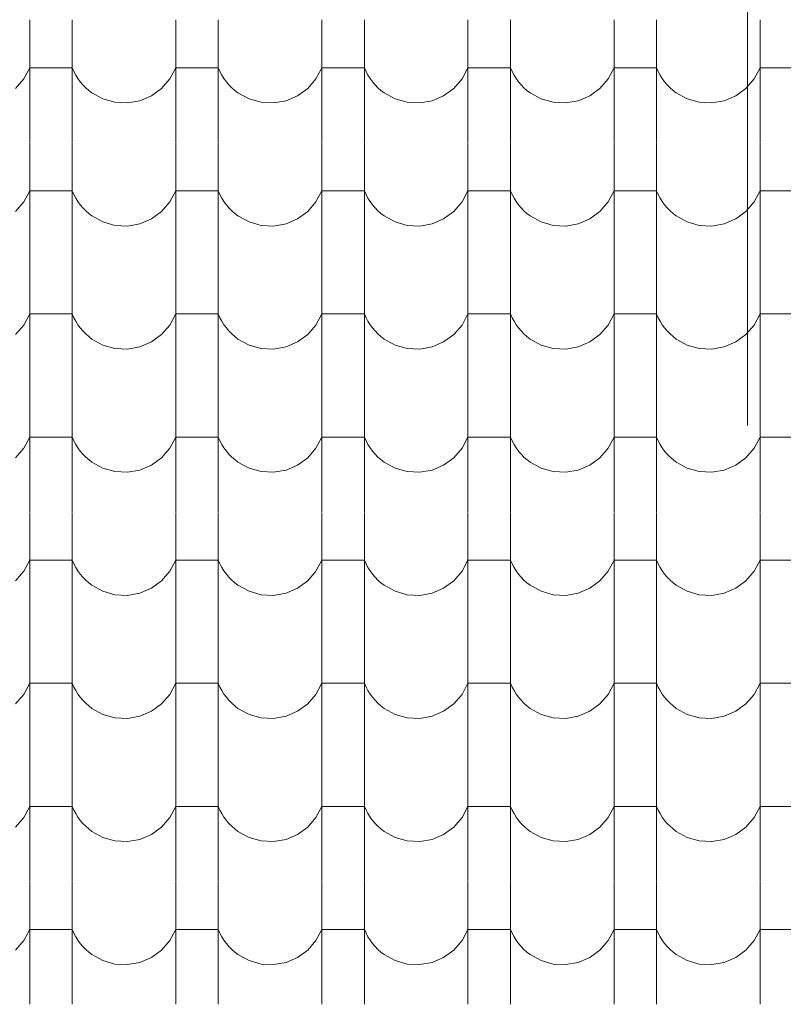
# Model space of a CAD drawing. Header units: millimetres. Extents: x -20699 to 32021, y -4298 to 11971.
# Tile 11 of 74: x -16060 to -15198, y 7717 to 8829. Entities that reach past the tile are written whole.
import ezdxf

# ---------------------------------------------------------------- set-up
doc = ezdxf.new("R2010")
doc.units = ezdxf.units.MM
doc.header["$MEASUREMENT"] = 0
for name, color, linetype in [('A-A_1_Bourané_Konstrukce - střechy a skořepiny', 7, 'Continuous'), ('A-A_1_Bourané_Výplně - Povrchové', 7, 'Continuous'), ('A-A_1_Konstrukce - střechy a skořepiny', 7, 'Continuous')]:
    doc.layers.add(name, color=color, linetype=linetype)

# ---------------------------------------------------------------- blocks, each defined once
blk = doc.blocks.new('*X1', base_point=(-21954.7, -8431.5))
at = {"layer": 'A-A_1_Bourané_Výplně - Povrchové', "color": 251, "linetype": 'Continuous', "lineweight": 20, "true_color": 0x6a6a6a}
for p, q in [((-16048.9, 8828.5), (-16048.9, 8690)), ((-16000.9, 8828.5), (-16000.9, 8690)), ((-15883.9, 8828.5), (-15883.9, 8690)), ((-15835.9, 8828.5), (-15835.9, 8690)), ((-15718.9, 8828.5), (-15718.9, 8690)), ((-15670.9, 8828.5), (-15670.9, 8690)), ((-15553.9, 8828.5), (-15553.9, 8690)), ((-15505.9, 8828.5), (-15505.9, 8690)), ((-15388.9, 8828.5), (-15388.9, 8690)), ((-15340.9, 8828.5), (-15340.9, 8690)), ((-15223.9, 8828.5), (-15223.9, 8690)), ((-16055.6, 8762), (-16048.9, 8774.5)), ((-16024.9, 8774.5), (-16048.9, 8774.5)), ((-16000.9, 8774.5), (-16024.9, 8774.5)), ((-16000.9, 8774.5), (-15999, 8770.3)), ((-15890.6, 8762), (-15883.9, 8774.5)), ((-15859.9, 8774.5), (-15883.9, 8774.5)), ((-15835.9, 8774.5), (-15859.9, 8774.5)), ((-15835.9, 8774.5), (-15834, 8770.3)), ((-15725.6, 8762), (-15718.9, 8774.5)), ((-15694.9, 8774.5), (-15718.9, 8774.5)), ((-15670.9, 8774.5), (-15694.9, 8774.5)), ((-15670.9, 8774.5), (-15669, 8770.3)), ((-15560.6, 8762), (-15553.9, 8774.5)), ((-15529.9, 8774.5), (-15553.9, 8774.5)), ((-15505.9, 8774.5), (-15529.9, 8774.5)), ((-15505.9, 8774.5), (-15504, 8770.3)), ((-15395.6, 8762), (-15388.9, 8774.5)), ((-15364.9, 8774.5), (-15388.9, 8774.5)), ((-15340.9, 8774.5), (-15364.9, 8774.5)), ((-15340.9, 8774.5), (-15339, 8770.3)), ((-15230.6, 8762), (-15223.9, 8774.5)), ((-15199.9, 8774.5), (-15223.9, 8774.5)), ((-15175.9, 8774.5), (-15199.9, 8774.5)), ((-16064.9, 8751.2), (-16055.6, 8762)), ((-15999, 8770.3), (-15996.9, 8766.3)), ((-15996.9, 8766.3), (-15994.5, 8762.4)), ((-15994.5, 8762.4), (-15991.8, 8758.7)), ((-15899.9, 8751.2), (-15890.6, 8762)), ((-15834, 8770.3), (-15831.9, 8766.3)), ((-15831.9, 8766.3), (-15829.5, 8762.4)), ((-15829.5, 8762.4), (-15826.8, 8758.7)), ((-15734.9, 8751.2), (-15725.6, 8762)), ((-15669, 8770.3), (-15666.9, 8766.3)), ((-15666.9, 8766.3), (-15664.5, 8762.4)), ((-15664.5, 8762.4), (-15661.8, 8758.7)), ((-15569.9, 8751.2), (-15560.6, 8762)), ((-15504, 8770.3), (-15501.9, 8766.3)), ((-15501.9, 8766.3), (-15499.5, 8762.4)), ((-15499.5, 8762.4), (-15496.8, 8758.7)), ((-15404.9, 8751.2), (-15395.6, 8762)), ((-15339, 8770.3), (-15336.9, 8766.3)), ((-15336.9, 8766.3), (-15334.5, 8762.4)), ((-15334.5, 8762.4), (-15331.8, 8758.7)), ((-15239.9, 8751.2), (-15230.6, 8762)), ((-15991.8, 8758.7), (-15988.9, 8755.3)), ((-15988.9, 8755.3), (-15985.7, 8752)), ((-15985.7, 8752), (-15982.3, 8749)), ((-15911.4, 8742.9), (-15899.9, 8751.2)), ((-15826.8, 8758.7), (-15823.9, 8755.3)), ((-15823.9, 8755.3), (-15820.7, 8752)), ((-15820.7, 8752), (-15817.3, 8749)), ((-15746.4, 8742.9), (-15734.9, 8751.2)), ((-15661.8, 8758.7), (-15658.9, 8755.3)), ((-15658.9, 8755.3), (-15655.7, 8752)), ((-15655.7, 8752), (-15652.3, 8749)), ((-15581.4, 8742.9), (-15569.9, 8751.2)), ((-15496.8, 8758.7), (-15493.9, 8755.3)), ((-15493.9, 8755.3), (-15490.7, 8752)), ((-15490.7, 8752), (-15487.3, 8749)), ((-15416.4, 8742.9), (-15404.9, 8751.2)), ((-15331.8, 8758.7), (-15328.9, 8755.3)), ((-15328.9, 8755.3), (-15325.7, 8752)), ((-15325.7, 8752), (-15322.3, 8749)), ((-15251.4, 8742.9), (-15239.9, 8751.2)), ((-15982.3, 8749), (-15978.7, 8746.2)), ((-15978.7, 8746.2), (-15966.2, 8739.4)), ((-15966.2, 8739.4), (-15952.6, 8735.5)), ((-15924.4, 8737.3), (-15911.4, 8742.9)), ((-15817.3, 8749), (-15813.7, 8746.2)), ((-15813.7, 8746.2), (-15801.2, 8739.4)), ((-15801.2, 8739.4), (-15787.6, 8735.5)), ((-15759.4, 8737.3), (-15746.4, 8742.9)), ((-15652.3, 8749), (-15648.7, 8746.2)), ((-15648.7, 8746.2), (-15636.2, 8739.4)), ((-15636.2, 8739.4), (-15622.6, 8735.5)), ((-15594.4, 8737.3), (-15581.4, 8742.9)), ((-15487.3, 8749), (-15483.7, 8746.2)), ((-15483.7, 8746.2), (-15471.2, 8739.4)), ((-15471.2, 8739.4), (-15457.6, 8735.5)), ((-15429.4, 8737.3), (-15416.4, 8742.9)), ((-15322.3, 8749), (-15318.7, 8746.2)), ((-15318.7, 8746.2), (-15306.2, 8739.4)), ((-15306.2, 8739.4), (-15292.6, 8735.5)), ((-15264.4, 8737.3), (-15251.4, 8742.9)), ((-15952.6, 8735.5), (-15938.4, 8734.8)), ((-15938.4, 8734.8), (-15924.4, 8737.3)), ((-15787.6, 8735.5), (-15773.4, 8734.8)), ((-15773.4, 8734.8), (-15759.4, 8737.3)), ((-15622.6, 8735.5), (-15608.4, 8734.8)), ((-15608.4, 8734.8), (-15594.4, 8737.3)), ((-15457.6, 8735.5), (-15443.4, 8734.8)), ((-15443.4, 8734.8), (-15429.4, 8737.3)), ((-15292.6, 8735.5), (-15278.4, 8734.8)), ((-15278.4, 8734.8), (-15264.4, 8737.3)), ((-16048.9, 8689.5), (-16048.9, 8551)), ((-16000.9, 8689.5), (-16000.9, 8551)), ((-15883.9, 8689.5), (-15883.9, 8551)), ((-15835.9, 8689.5), (-15835.9, 8551)), ((-15718.9, 8689.5), (-15718.9, 8551)), ((-15670.9, 8689.5), (-15670.9, 8551)), ((-15553.9, 8689.5), (-15553.9, 8551)), ((-15505.9, 8689.5), (-15505.9, 8551)), ((-15388.9, 8689.5), (-15388.9, 8551)), ((-15340.9, 8689.5), (-15340.9, 8551)), ((-15223.9, 8689.5), (-15223.9, 8551)), ((-16055.6, 8623), (-16048.9, 8635.5)), ((-16024.9, 8635.5), (-16048.9, 8635.5)), ((-16000.9, 8635.5), (-16024.9, 8635.5)), ((-16000.9, 8635.5), (-15999, 8631.3)), ((-15999, 8631.3), (-15996.9, 8627.3)), ((-15996.9, 8627.3), (-15994.5, 8623.4)), ((-15890.6, 8623), (-15883.9, 8635.5)), ((-15859.9, 8635.5), (-15883.9, 8635.5)), ((-15835.9, 8635.5), (-15859.9, 8635.5)), ((-15835.9, 8635.5), (-15834, 8631.3)), ((-15834, 8631.3), (-15831.9, 8627.3)), ((-15831.9, 8627.3), (-15829.5, 8623.4)), ((-15725.6, 8623), (-15718.9, 8635.5)), ((-15694.9, 8635.5), (-15718.9, 8635.5)), ((-15670.9, 8635.5), (-15694.9, 8635.5)), ((-15670.9, 8635.5), (-15669, 8631.3)), ((-15669, 8631.3), (-15666.9, 8627.3)), ((-15666.9, 8627.3), (-15664.5, 8623.4)), ((-15560.6, 8623), (-15553.9, 8635.5)), ((-15529.9, 8635.5), (-15553.9, 8635.5)), ((-15505.9, 8635.5), (-15529.9, 8635.5)), ((-15505.9, 8635.5), (-15504, 8631.3)), ((-15504, 8631.3), (-15501.9, 8627.3)), ((-15501.9, 8627.3), (-15499.5, 8623.4)), ((-15395.6, 8623), (-15388.9, 8635.5)), ((-15364.9, 8635.5), (-15388.9, 8635.5)), ((-15340.9, 8635.5), (-15364.9, 8635.5)), ((-15340.9, 8635.5), (-15339, 8631.3)), ((-15339, 8631.3), (-15336.9, 8627.3)), ((-15336.9, 8627.3), (-15334.5, 8623.4)), ((-15230.6, 8623), (-15223.9, 8635.5)), ((-15199.9, 8635.5), (-15223.9, 8635.5)), ((-15175.9, 8635.5), (-15199.9, 8635.5)), ((-16064.9, 8612.2), (-16055.6, 8623)), ((-15994.5, 8623.4), (-15991.8, 8619.7)), ((-15991.8, 8619.7), (-15988.9, 8616.3)), ((-15988.9, 8616.3), (-15985.7, 8613)), ((-15899.9, 8612.2), (-15890.6, 8623)), ((-15829.5, 8623.4), (-15826.8, 8619.7)), ((-15826.8, 8619.7), (-15823.9, 8616.3)), ((-15823.9, 8616.3), (-15820.7, 8613)), ((-15734.9, 8612.2), (-15725.6, 8623)), ((-15664.5, 8623.4), (-15661.8, 8619.7)), ((-15661.8, 8619.7), (-15658.9, 8616.3)), ((-15658.9, 8616.3), (-15655.7, 8613)), ((-15569.9, 8612.2), (-15560.6, 8623)), ((-15499.5, 8623.4), (-15496.8, 8619.7)), ((-15496.8, 8619.7), (-15493.9, 8616.3)), ((-15493.9, 8616.3), (-15490.7, 8613)), ((-15404.9, 8612.2), (-15395.6, 8623)), ((-15334.5, 8623.4), (-15331.8, 8619.7)), ((-15331.8, 8619.7), (-15328.9, 8616.3)), ((-15328.9, 8616.3), (-15325.7, 8613)), ((-15239.9, 8612.2), (-15230.6, 8623)), ((-15985.7, 8613), (-15982.3, 8610)), ((-15982.3, 8610), (-15978.7, 8607.2)), ((-15978.7, 8607.2), (-15966.2, 8600.4)), ((-15911.4, 8603.9), (-15899.9, 8612.2)), ((-15820.7, 8613), (-15817.3, 8610)), ((-15817.3, 8610), (-15813.7, 8607.2)), ((-15813.7, 8607.2), (-15801.2, 8600.4)), ((-15746.4, 8603.9), (-15734.9, 8612.2)), ((-15655.7, 8613), (-15652.3, 8610)), ((-15652.3, 8610), (-15648.7, 8607.2)), ((-15648.7, 8607.2), (-15636.2, 8600.4)), ((-15581.4, 8603.9), (-15569.9, 8612.2)), ((-15490.7, 8613), (-15487.3, 8610)), ((-15487.3, 8610), (-15483.7, 8607.2)), ((-15483.7, 8607.2), (-15471.2, 8600.4)), ((-15416.4, 8603.9), (-15404.9, 8612.2)), ((-15325.7, 8613), (-15322.3, 8610)), ((-15322.3, 8610), (-15318.7, 8607.2)), ((-15318.7, 8607.2), (-15306.2, 8600.4)), ((-15251.4, 8603.9), (-15239.9, 8612.2)), ((-15966.2, 8600.4), (-15952.6, 8596.5)), ((-15952.6, 8596.5), (-15938.4, 8595.8)), ((-15938.4, 8595.8), (-15924.4, 8598.3)), ((-15924.4, 8598.3), (-15911.4, 8603.9)), ((-15801.2, 8600.4), (-15787.6, 8596.5)), ((-15787.6, 8596.5), (-15773.4, 8595.8)), ((-15773.4, 8595.8), (-15759.4, 8598.3)), ((-15759.4, 8598.3), (-15746.4, 8603.9)), ((-15636.2, 8600.4), (-15622.6, 8596.5)), ((-15622.6, 8596.5), (-15608.4, 8595.8)), ((-15608.4, 8595.8), (-15594.4, 8598.3)), ((-15594.4, 8598.3), (-15581.4, 8603.9)), ((-15471.2, 8600.4), (-15457.6, 8596.5)), ((-15457.6, 8596.5), (-15443.4, 8595.8)), ((-15443.4, 8595.8), (-15429.4, 8598.3)), ((-15429.4, 8598.3), (-15416.4, 8603.9)), ((-15306.2, 8600.4), (-15292.6, 8596.5)), ((-15292.6, 8596.5), (-15278.4, 8595.8)), ((-15278.4, 8595.8), (-15264.4, 8598.3)), ((-15264.4, 8598.3), (-15251.4, 8603.9)), ((-16048.9, 8550.5), (-16048.9, 8412)), ((-16000.9, 8550.5), (-16000.9, 8412)), ((-15883.9, 8550.5), (-15883.9, 8412)), ((-15835.9, 8550.5), (-15835.9, 8412)), ((-15718.9, 8550.5), (-15718.9, 8412)), ((-15670.9, 8550.5), (-15670.9, 8412)), ((-15553.9, 8550.5), (-15553.9, 8412)), ((-15505.9, 8550.5), (-15505.9, 8412)), ((-15388.9, 8550.5), (-15388.9, 8412)), ((-15340.9, 8550.5), (-15340.9, 8412)), ((-15223.9, 8550.5), (-15223.9, 8412)), ((-16055.6, 8484), (-16048.9, 8496.5)), ((-16024.9, 8496.5), (-16048.9, 8496.5)), ((-16000.9, 8496.5), (-16024.9, 8496.5)), ((-16000.9, 8496.5), (-15999, 8492.3)), ((-15890.6, 8484), (-15883.9, 8496.5)), ((-15859.9, 8496.5), (-15883.9, 8496.5)), ((-15835.9, 8496.5), (-15859.9, 8496.5)), ((-15835.9, 8496.5), (-15834, 8492.3)), ((-15725.6, 8484), (-15718.9, 8496.5)), ((-15694.9, 8496.5), (-15718.9, 8496.5)), ((-15670.9, 8496.5), (-15694.9, 8496.5)), ((-15670.9, 8496.5), (-15669, 8492.3)), ((-15560.6, 8484), (-15553.9, 8496.5)), ((-15529.9, 8496.5), (-15553.9, 8496.5)), ((-15505.9, 8496.5), (-15529.9, 8496.5)), ((-15505.9, 8496.5), (-15504, 8492.3)), ((-15395.6, 8484), (-15388.9, 8496.5)), ((-15364.9, 8496.5), (-15388.9, 8496.5)), ((-15340.9, 8496.5), (-15364.9, 8496.5)), ((-15340.9, 8496.5), (-15339, 8492.3)), ((-15230.6, 8484), (-15223.9, 8496.5)), ((-15199.9, 8496.5), (-15223.9, 8496.5)), ((-15175.9, 8496.5), (-15199.9, 8496.5)), ((-16064.9, 8473.2), (-16055.6, 8484)), ((-15999, 8492.3), (-15996.9, 8488.3)), ((-15996.9, 8488.3), (-15994.5, 8484.4)), ((-15994.5, 8484.4), (-15991.8, 8480.7)), ((-15899.9, 8473.2), (-15890.6, 8484)), ((-15834, 8492.3), (-15831.9, 8488.3)), ((-15831.9, 8488.3), (-15829.5, 8484.4)), ((-15829.5, 8484.4), (-15826.8, 8480.7)), ((-15734.9, 8473.2), (-15725.6, 8484)), ((-15669, 8492.3), (-15666.9, 8488.3)), ((-15666.9, 8488.3), (-15664.5, 8484.4)), ((-15664.5, 8484.4), (-15661.8, 8480.7)), ((-15569.9, 8473.2), (-15560.6, 8484)), ((-15504, 8492.3), (-15501.9, 8488.3)), ((-15501.9, 8488.3), (-15499.5, 8484.4)), ((-15499.5, 8484.4), (-15496.8, 8480.7)), ((-15404.9, 8473.2), (-15395.6, 8484)), ((-15339, 8492.3), (-15336.9, 8488.3)), ((-15336.9, 8488.3), (-15334.5, 8484.4)), ((-15334.5, 8484.4), (-15331.8, 8480.7)), ((-15239.9, 8473.2), (-15230.6, 8484)), ((-15991.8, 8480.7), (-15988.9, 8477.3)), ((-15988.9, 8477.3), (-15985.7, 8474)), ((-15985.7, 8474), (-15982.3, 8471)), ((-15911.4, 8464.9), (-15899.9, 8473.2)), ((-15826.8, 8480.7), (-15823.9, 8477.3)), ((-15823.9, 8477.3), (-15820.7, 8474)), ((-15820.7, 8474), (-15817.3, 8471)), ((-15746.4, 8464.9), (-15734.9, 8473.2)), ((-15661.8, 8480.7), (-15658.9, 8477.3)), ((-15658.9, 8477.3), (-15655.7, 8474)), ((-15655.7, 8474), (-15652.3, 8471)), ((-15581.4, 8464.9), (-15569.9, 8473.2)), ((-15496.8, 8480.7), (-15493.9, 8477.3)), ((-15493.9, 8477.3), (-15490.7, 8474)), ((-15490.7, 8474), (-15487.3, 8471)), ((-15416.4, 8464.9), (-15404.9, 8473.2)), ((-15331.8, 8480.7), (-15328.9, 8477.3)), ((-15328.9, 8477.3), (-15325.7, 8474)), ((-15325.7, 8474), (-15322.3, 8471)), ((-15251.4, 8464.9), (-15239.9, 8473.2)), ((-15982.3, 8471), (-15978.7, 8468.2)), ((-15978.7, 8468.2), (-15966.2, 8461.4)), ((-15966.2, 8461.4), (-15952.6, 8457.5)), ((-15924.4, 8459.3), (-15911.4, 8464.9)), ((-15817.3, 8471), (-15813.7, 8468.2)), ((-15813.7, 8468.2), (-15801.2, 8461.4)), ((-15801.2, 8461.4), (-15787.6, 8457.5)), ((-15759.4, 8459.3), (-15746.4, 8464.9)), ((-15652.3, 8471), (-15648.7, 8468.2)), ((-15648.7, 8468.2), (-15636.2, 8461.4)), ((-15636.2, 8461.4), (-15622.6, 8457.5)), ((-15594.4, 8459.3), (-15581.4, 8464.9)), ((-15487.3, 8471), (-15483.7, 8468.2)), ((-15483.7, 8468.2), (-15471.2, 8461.4)), ((-15471.2, 8461.4), (-15457.6, 8457.5)), ((-15429.4, 8459.3), (-15416.4, 8464.9)), ((-15322.3, 8471), (-15318.7, 8468.2)), ((-15318.7, 8468.2), (-15306.2, 8461.4)), ((-15306.2, 8461.4), (-15292.6, 8457.5)), ((-15264.4, 8459.3), (-15251.4, 8464.9)), ((-15952.6, 8457.5), (-15938.4, 8456.8)), ((-15938.4, 8456.8), (-15924.4, 8459.3)), ((-15787.6, 8457.5), (-15773.4, 8456.8)), ((-15773.4, 8456.8), (-15759.4, 8459.3)), ((-15622.6, 8457.5), (-15608.4, 8456.8)), ((-15608.4, 8456.8), (-15594.4, 8459.3)), ((-15457.6, 8457.5), (-15443.4, 8456.8)), ((-15443.4, 8456.8), (-15429.4, 8459.3)), ((-15292.6, 8457.5), (-15278.4, 8456.8)), ((-15278.4, 8456.8), (-15264.4, 8459.3)), ((-16048.9, 8411.5), (-16048.9, 8273)), ((-16000.9, 8411.5), (-16000.9, 8273)), ((-15883.9, 8411.5), (-15883.9, 8273)), ((-15835.9, 8411.5), (-15835.9, 8273)), ((-15718.9, 8411.5), (-15718.9, 8273)), ((-15670.9, 8411.5), (-15670.9, 8273)), ((-15553.9, 8411.5), (-15553.9, 8273)), ((-15505.9, 8411.5), (-15505.9, 8273)), ((-15388.9, 8411.5), (-15388.9, 8273)), ((-15340.9, 8411.5), (-15340.9, 8273)), ((-15223.9, 8411.5), (-15223.9, 8273)), ((-16055.6, 8345), (-16048.9, 8357.5)), ((-16024.9, 8357.5), (-16048.9, 8357.5)), ((-16000.9, 8357.5), (-16024.9, 8357.5)), ((-16000.9, 8357.5), (-15999, 8353.3)), ((-15999, 8353.3), (-15996.9, 8349.3)), ((-15996.9, 8349.3), (-15994.5, 8345.4)), ((-15890.6, 8345), (-15883.9, 8357.5)), ((-15859.9, 8357.5), (-15883.9, 8357.5)), ((-15835.9, 8357.5), (-15859.9, 8357.5)), ((-15835.9, 8357.5), (-15834, 8353.3)), ((-15834, 8353.3), (-15831.9, 8349.3)), ((-15831.9, 8349.3), (-15829.5, 8345.4)), ((-15725.6, 8345), (-15718.9, 8357.5)), ((-15694.9, 8357.5), (-15718.9, 8357.5)), ((-15670.9, 8357.5), (-15694.9, 8357.5)), ((-15670.9, 8357.5), (-15669, 8353.3)), ((-15669, 8353.3), (-15666.9, 8349.3)), ((-15666.9, 8349.3), (-15664.5, 8345.4)), ((-15560.6, 8345), (-15553.9, 8357.5)), ((-15529.9, 8357.5), (-15553.9, 8357.5)), ((-15505.9, 8357.5), (-15529.9, 8357.5)), ((-15505.9, 8357.5), (-15504, 8353.3)), ((-15504, 8353.3), (-15501.9, 8349.3)), ((-15501.9, 8349.3), (-15499.5, 8345.4)), ((-15395.6, 8345), (-15388.9, 8357.5)), ((-15364.9, 8357.5), (-15388.9, 8357.5)), ((-15340.9, 8357.5), (-15364.9, 8357.5)), ((-15340.9, 8357.5), (-15339, 8353.3)), ((-15339, 8353.3), (-15336.9, 8349.3)), ((-15336.9, 8349.3), (-15334.5, 8345.4)), ((-15230.6, 8345), (-15223.9, 8357.5)), ((-15199.9, 8357.5), (-15223.9, 8357.5)), ((-15175.9, 8357.5), (-15199.9, 8357.5)), ((-16064.9, 8334.2), (-16055.6, 8345)), ((-15994.5, 8345.4), (-15991.8, 8341.7)), ((-15991.8, 8341.7), (-15988.9, 8338.3)), ((-15988.9, 8338.3), (-15985.7, 8335)), ((-15899.9, 8334.2), (-15890.6, 8345)), ((-15829.5, 8345.4), (-15826.8, 8341.7)), ((-15826.8, 8341.7), (-15823.9, 8338.3)), ((-15823.9, 8338.3), (-15820.7, 8335)), ((-15734.9, 8334.2), (-15725.6, 8345)), ((-15664.5, 8345.4), (-15661.8, 8341.7)), ((-15661.8, 8341.7), (-15658.9, 8338.3)), ((-15658.9, 8338.3), (-15655.7, 8335)), ((-15569.9, 8334.2), (-15560.6, 8345)), ((-15499.5, 8345.4), (-15496.8, 8341.7)), ((-15496.8, 8341.7), (-15493.9, 8338.3)), ((-15493.9, 8338.3), (-15490.7, 8335)), ((-15404.9, 8334.2), (-15395.6, 8345)), ((-15334.5, 8345.4), (-15331.8, 8341.7)), ((-15331.8, 8341.7), (-15328.9, 8338.3)), ((-15328.9, 8338.3), (-15325.7, 8335)), ((-15239.9, 8334.2), (-15230.6, 8345)), ((-15985.7, 8335), (-15982.3, 8332)), ((-15982.3, 8332), (-15978.7, 8329.2)), ((-15978.7, 8329.2), (-15966.2, 8322.4)), ((-15911.4, 8325.9), (-15899.9, 8334.2)), ((-15820.7, 8335), (-15817.3, 8332)), ((-15817.3, 8332), (-15813.7, 8329.2)), ((-15813.7, 8329.2), (-15801.2, 8322.4)), ((-15746.4, 8325.9), (-15734.9, 8334.2)), ((-15655.7, 8335), (-15652.3, 8332)), ((-15652.3, 8332), (-15648.7, 8329.2)), ((-15648.7, 8329.2), (-15636.2, 8322.4)), ((-15581.4, 8325.9), (-15569.9, 8334.2)), ((-15490.7, 8335), (-15487.3, 8332)), ((-15487.3, 8332), (-15483.7, 8329.2)), ((-15483.7, 8329.2), (-15471.2, 8322.4)), ((-15416.4, 8325.9), (-15404.9, 8334.2)), ((-15325.7, 8335), (-15322.3, 8332)), ((-15322.3, 8332), (-15318.7, 8329.2)), ((-15318.7, 8329.2), (-15306.2, 8322.4)), ((-15251.4, 8325.9), (-15239.9, 8334.2)), ((-15966.2, 8322.4), (-15952.6, 8318.5)), ((-15952.6, 8318.5), (-15938.4, 8317.8)), ((-15938.4, 8317.8), (-15924.4, 8320.3)), ((-15924.4, 8320.3), (-15911.4, 8325.9)), ((-15801.2, 8322.4), (-15787.6, 8318.5)), ((-15787.6, 8318.5), (-15773.4, 8317.8)), ((-15773.4, 8317.8), (-15759.4, 8320.3)), ((-15759.4, 8320.3), (-15746.4, 8325.9)), ((-15636.2, 8322.4), (-15622.6, 8318.5)), ((-15622.6, 8318.5), (-15608.4, 8317.8)), ((-15608.4, 8317.8), (-15594.4, 8320.3)), ((-15594.4, 8320.3), (-15581.4, 8325.9)), ((-15471.2, 8322.4), (-15457.6, 8318.5)), ((-15457.6, 8318.5), (-15443.4, 8317.8)), ((-15443.4, 8317.8), (-15429.4, 8320.3)), ((-15429.4, 8320.3), (-15416.4, 8325.9)), ((-15306.2, 8322.4), (-15292.6, 8318.5)), ((-15292.6, 8318.5), (-15278.4, 8317.8)), ((-15278.4, 8317.8), (-15264.4, 8320.3)), ((-15264.4, 8320.3), (-15251.4, 8325.9)), ((-16048.9, 8272.5), (-16048.9, 8134)), ((-16000.9, 8272.5), (-16000.9, 8134)), ((-15883.9, 8272.5), (-15883.9, 8134)), ((-15835.9, 8272.5), (-15835.9, 8134)), ((-15718.9, 8272.5), (-15718.9, 8134)), ((-15670.9, 8272.5), (-15670.9, 8134)), ((-15553.9, 8272.5), (-15553.9, 8134)), ((-15505.9, 8272.5), (-15505.9, 8134)), ((-15388.9, 8272.5), (-15388.9, 8134)), ((-15340.9, 8272.5), (-15340.9, 8134)), ((-15223.9, 8272.5), (-15223.9, 8134)), ((-16055.6, 8206), (-16048.9, 8218.5)), ((-16024.9, 8218.5), (-16048.9, 8218.5)), ((-16000.9, 8218.5), (-16024.9, 8218.5)), ((-16000.9, 8218.5), (-15999, 8214.3)), ((-15890.6, 8206), (-15883.9, 8218.5)), ((-15859.9, 8218.5), (-15883.9, 8218.5)), ((-15835.9, 8218.5), (-15859.9, 8218.5)), ((-15835.9, 8218.5), (-15834, 8214.3)), ((-15725.6, 8206), (-15718.9, 8218.5)), ((-15694.9, 8218.5), (-15718.9, 8218.5)), ((-15670.9, 8218.5), (-15694.9, 8218.5)), ((-15670.9, 8218.5), (-15669, 8214.3)), ((-15560.6, 8206), (-15553.9, 8218.5)), ((-15529.9, 8218.5), (-15553.9, 8218.5)), ((-15505.9, 8218.5), (-15529.9, 8218.5)), ((-15505.9, 8218.5), (-15504, 8214.3)), ((-15395.6, 8206), (-15388.9, 8218.5)), ((-15364.9, 8218.5), (-15388.9, 8218.5)), ((-15340.9, 8218.5), (-15364.9, 8218.5)), ((-15340.9, 8218.5), (-15339, 8214.3)), ((-15230.6, 8206), (-15223.9, 8218.5)), ((-15199.9, 8218.5), (-15223.9, 8218.5)), ((-15175.9, 8218.5), (-15199.9, 8218.5)), ((-16064.9, 8195.2), (-16055.6, 8206)), ((-15999, 8214.3), (-15996.9, 8210.3)), ((-15996.9, 8210.3), (-15994.5, 8206.4)), ((-15994.5, 8206.4), (-15991.8, 8202.7)), ((-15899.9, 8195.2), (-15890.6, 8206)), ((-15834, 8214.3), (-15831.9, 8210.3)), ((-15831.9, 8210.3), (-15829.5, 8206.4)), ((-15829.5, 8206.4), (-15826.8, 8202.7)), ((-15734.9, 8195.2), (-15725.6, 8206)), ((-15669, 8214.3), (-15666.9, 8210.3)), ((-15666.9, 8210.3), (-15664.5, 8206.4)), ((-15664.5, 8206.4), (-15661.8, 8202.7)), ((-15569.9, 8195.2), (-15560.6, 8206)), ((-15504, 8214.3), (-15501.9, 8210.3)), ((-15501.9, 8210.3), (-15499.5, 8206.4)), ((-15499.5, 8206.4), (-15496.8, 8202.7)), ((-15404.9, 8195.2), (-15395.6, 8206)), ((-15339, 8214.3), (-15336.9, 8210.3)), ((-15336.9, 8210.3), (-15334.5, 8206.4)), ((-15334.5, 8206.4), (-15331.8, 8202.7)), ((-15239.9, 8195.2), (-15230.6, 8206)), ((-15991.8, 8202.7), (-15988.9, 8199.3)), ((-15988.9, 8199.3), (-15985.7, 8196)), ((-15985.7, 8196), (-15982.3, 8193)), ((-15911.4, 8186.9), (-15899.9, 8195.2)), ((-15826.8, 8202.7), (-15823.9, 8199.3)), ((-15823.9, 8199.3), (-15820.7, 8196)), ((-15820.7, 8196), (-15817.3, 8193)), ((-15746.4, 8186.9), (-15734.9, 8195.2)), ((-15661.8, 8202.7), (-15658.9, 8199.3)), ((-15658.9, 8199.3), (-15655.7, 8196)), ((-15655.7, 8196), (-15652.3, 8193)), ((-15581.4, 8186.9), (-15569.9, 8195.2)), ((-15496.8, 8202.7), (-15493.9, 8199.3)), ((-15493.9, 8199.3), (-15490.7, 8196)), ((-15490.7, 8196), (-15487.3, 8193)), ((-15416.4, 8186.9), (-15404.9, 8195.2)), ((-15331.8, 8202.7), (-15328.9, 8199.3)), ((-15328.9, 8199.3), (-15325.7, 8196)), ((-15325.7, 8196), (-15322.3, 8193)), ((-15251.4, 8186.9), (-15239.9, 8195.2)), ((-15982.3, 8193), (-15978.7, 8190.2)), ((-15978.7, 8190.2), (-15966.2, 8183.4)), ((-15966.2, 8183.4), (-15952.6, 8179.5)), ((-15924.4, 8181.3), (-15911.4, 8186.9)), ((-15817.3, 8193), (-15813.7, 8190.2)), ((-15813.7, 8190.2), (-15801.2, 8183.4)), ((-15801.2, 8183.4), (-15787.6, 8179.5)), ((-15759.4, 8181.3), (-15746.4, 8186.9)), ((-15652.3, 8193), (-15648.7, 8190.2)), ((-15648.7, 8190.2), (-15636.2, 8183.4)), ((-15636.2, 8183.4), (-15622.6, 8179.5)), ((-15594.4, 8181.3), (-15581.4, 8186.9)), ((-15487.3, 8193), (-15483.7, 8190.2)), ((-15483.7, 8190.2), (-15471.2, 8183.4)), ((-15471.2, 8183.4), (-15457.6, 8179.5)), ((-15429.4, 8181.3), (-15416.4, 8186.9)), ((-15322.3, 8193), (-15318.7, 8190.2)), ((-15318.7, 8190.2), (-15306.2, 8183.4)), ((-15306.2, 8183.4), (-15292.6, 8179.5)), ((-15264.4, 8181.3), (-15251.4, 8186.9)), ((-15952.6, 8179.5), (-15938.4, 8178.8)), ((-15938.4, 8178.8), (-15924.4, 8181.3)), ((-15787.6, 8179.5), (-15773.4, 8178.8)), ((-15773.4, 8178.8), (-15759.4, 8181.3)), ((-15622.6, 8179.5), (-15608.4, 8178.8)), ((-15608.4, 8178.8), (-15594.4, 8181.3)), ((-15457.6, 8179.5), (-15443.4, 8178.8)), ((-15443.4, 8178.8), (-15429.4, 8181.3)), ((-15292.6, 8179.5), (-15278.4, 8178.8)), ((-15278.4, 8178.8), (-15264.4, 8181.3)), ((-16048.9, 8133.5), (-16048.9, 7995)), ((-16000.9, 8133.5), (-16000.9, 7995)), ((-15883.9, 8133.5), (-15883.9, 7995)), ((-15835.9, 8133.5), (-15835.9, 7995)), ((-15718.9, 8133.5), (-15718.9, 7995)), ((-15670.9, 8133.5), (-15670.9, 7995)), ((-15553.9, 8133.5), (-15553.9, 7995)), ((-15505.9, 8133.5), (-15505.9, 7995)), ((-15388.9, 8133.5), (-15388.9, 7995)), ((-15340.9, 8133.5), (-15340.9, 7995)), ((-15223.9, 8133.5), (-15223.9, 7995)), ((-16055.6, 8067), (-16048.9, 8079.5)), ((-16024.9, 8079.5), (-16048.9, 8079.5)), ((-16000.9, 8079.5), (-16024.9, 8079.5)), ((-16000.9, 8079.5), (-15999, 8075.3)), ((-15999, 8075.3), (-15996.9, 8071.3)), ((-15890.6, 8067), (-15883.9, 8079.5)), ((-15859.9, 8079.5), (-15883.9, 8079.5)), ((-15835.9, 8079.5), (-15859.9, 8079.5)), ((-15835.9, 8079.5), (-15834, 8075.3)), ((-15834, 8075.3), (-15831.9, 8071.3)), ((-15725.6, 8067), (-15718.9, 8079.5)), ((-15694.9, 8079.5), (-15718.9, 8079.5)), ((-15670.9, 8079.5), (-15694.9, 8079.5)), ((-15670.9, 8079.5), (-15669, 8075.3)), ((-15669, 8075.3), (-15666.9, 8071.3)), ((-15560.6, 8067), (-15553.9, 8079.5)), ((-15529.9, 8079.5), (-15553.9, 8079.5)), ((-15505.9, 8079.5), (-15529.9, 8079.5)), ((-15505.9, 8079.5), (-15504, 8075.3)), ((-15504, 8075.3), (-15501.9, 8071.3)), ((-15395.6, 8067), (-15388.9, 8079.5)), ((-15364.9, 8079.5), (-15388.9, 8079.5)), ((-15340.9, 8079.5), (-15364.9, 8079.5)), ((-15340.9, 8079.5), (-15339, 8075.3)), ((-15339, 8075.3), (-15336.9, 8071.3)), ((-15230.6, 8067), (-15223.9, 8079.5)), ((-15199.9, 8079.5), (-15223.9, 8079.5)), ((-15175.9, 8079.5), (-15199.9, 8079.5)), ((-16064.9, 8056.2), (-16055.6, 8067)), ((-15996.9, 8071.3), (-15994.5, 8067.4)), ((-15994.5, 8067.4), (-15991.8, 8063.7)), ((-15991.8, 8063.7), (-15988.9, 8060.3)), ((-15988.9, 8060.3), (-15985.7, 8057)), ((-15899.9, 8056.2), (-15890.6, 8067)), ((-15831.9, 8071.3), (-15829.5, 8067.4)), ((-15829.5, 8067.4), (-15826.8, 8063.7)), ((-15826.8, 8063.7), (-15823.9, 8060.3)), ((-15823.9, 8060.3), (-15820.7, 8057)), ((-15734.9, 8056.2), (-15725.6, 8067)), ((-15666.9, 8071.3), (-15664.5, 8067.4)), ((-15664.5, 8067.4), (-15661.8, 8063.7)), ((-15661.8, 8063.7), (-15658.9, 8060.3)), ((-15658.9, 8060.3), (-15655.7, 8057)), ((-15569.9, 8056.2), (-15560.6, 8067)), ((-15501.9, 8071.3), (-15499.5, 8067.4)), ((-15499.5, 8067.4), (-15496.8, 8063.7)), ((-15496.8, 8063.7), (-15493.9, 8060.3)), ((-15493.9, 8060.3), (-15490.7, 8057)), ((-15404.9, 8056.2), (-15395.6, 8067)), ((-15336.9, 8071.3), (-15334.5, 8067.4)), ((-15334.5, 8067.4), (-15331.8, 8063.7)), ((-15331.8, 8063.7), (-15328.9, 8060.3)), ((-15328.9, 8060.3), (-15325.7, 8057)), ((-15239.9, 8056.2), (-15230.6, 8067)), ((-15985.7, 8057), (-15982.3, 8054)), ((-15982.3, 8054), (-15978.7, 8051.2)), ((-15978.7, 8051.2), (-15966.2, 8044.4)), ((-15911.4, 8047.9), (-15899.9, 8056.2)), ((-15820.7, 8057), (-15817.3, 8054)), ((-15817.3, 8054), (-15813.7, 8051.2)), ((-15813.7, 8051.2), (-15801.2, 8044.4)), ((-15746.4, 8047.9), (-15734.9, 8056.2)), ((-15655.7, 8057), (-15652.3, 8054)), ((-15652.3, 8054), (-15648.7, 8051.2)), ((-15648.7, 8051.2), (-15636.2, 8044.4)), ((-15581.4, 8047.9), (-15569.9, 8056.2)), ((-15490.7, 8057), (-15487.3, 8054)), ((-15487.3, 8054), (-15483.7, 8051.2)), ((-15483.7, 8051.2), (-15471.2, 8044.4)), ((-15416.4, 8047.9), (-15404.9, 8056.2)), ((-15325.7, 8057), (-15322.3, 8054)), ((-15322.3, 8054), (-15318.7, 8051.2)), ((-15318.7, 8051.2), (-15306.2, 8044.4)), ((-15251.4, 8047.9), (-15239.9, 8056.2)), ((-15966.2, 8044.4), (-15952.6, 8040.5)), ((-15952.6, 8040.5), (-15938.4, 8039.8)), ((-15938.4, 8039.8), (-15924.4, 8042.3)), ((-15924.4, 8042.3), (-15911.4, 8047.9)), ((-15801.2, 8044.4), (-15787.6, 8040.5)), ((-15787.6, 8040.5), (-15773.4, 8039.8)), ((-15773.4, 8039.8), (-15759.4, 8042.3)), ((-15759.4, 8042.3), (-15746.4, 8047.9)), ((-15636.2, 8044.4), (-15622.6, 8040.5)), ((-15622.6, 8040.5), (-15608.4, 8039.8)), ((-15608.4, 8039.8), (-15594.4, 8042.3)), ((-15594.4, 8042.3), (-15581.4, 8047.9)), ((-15471.2, 8044.4), (-15457.6, 8040.5)), ((-15457.6, 8040.5), (-15443.4, 8039.8)), ((-15443.4, 8039.8), (-15429.4, 8042.3)), ((-15429.4, 8042.3), (-15416.4, 8047.9)), ((-15306.2, 8044.4), (-15292.6, 8040.5)), ((-15292.6, 8040.5), (-15278.4, 8039.8)), ((-15278.4, 8039.8), (-15264.4, 8042.3)), ((-15264.4, 8042.3), (-15251.4, 8047.9)), ((-16048.9, 7994.5), (-16048.9, 7856)), ((-16000.9, 7994.5), (-16000.9, 7856)), ((-15883.9, 7994.5), (-15883.9, 7856)), ((-15835.9, 7994.5), (-15835.9, 7856)), ((-15718.9, 7994.5), (-15718.9, 7856)), ((-15670.9, 7994.5), (-15670.9, 7856)), ((-15553.9, 7994.5), (-15553.9, 7856)), ((-15505.9, 7994.5), (-15505.9, 7856)), ((-15388.9, 7994.5), (-15388.9, 7856)), ((-15340.9, 7994.5), (-15340.9, 7856)), ((-15223.9, 7994.5), (-15223.9, 7856)), ((-16055.6, 7928), (-16048.9, 7940.5)), ((-16024.9, 7940.5), (-16048.9, 7940.5)), ((-16000.9, 7940.5), (-16024.9, 7940.5)), ((-16000.9, 7940.5), (-15999, 7936.3)), ((-15890.6, 7928), (-15883.9, 7940.5)), ((-15859.9, 7940.5), (-15883.9, 7940.5)), ((-15835.9, 7940.5), (-15859.9, 7940.5)), ((-15835.9, 7940.5), (-15834, 7936.3)), ((-15725.6, 7928), (-15718.9, 7940.5)), ((-15694.9, 7940.5), (-15718.9, 7940.5)), ((-15670.9, 7940.5), (-15694.9, 7940.5)), ((-15670.9, 7940.5), (-15669, 7936.3)), ((-15560.6, 7928), (-15553.9, 7940.5)), ((-15529.9, 7940.5), (-15553.9, 7940.5)), ((-15505.9, 7940.5), (-15529.9, 7940.5)), ((-15505.9, 7940.5), (-15504, 7936.3)), ((-15395.6, 7928), (-15388.9, 7940.5)), ((-15364.9, 7940.5), (-15388.9, 7940.5)), ((-15340.9, 7940.5), (-15364.9, 7940.5)), ((-15340.9, 7940.5), (-15339, 7936.3)), ((-15230.6, 7928), (-15223.9, 7940.5)), ((-15199.9, 7940.5), (-15223.9, 7940.5)), ((-15175.9, 7940.5), (-15199.9, 7940.5)), ((-16064.9, 7917.2), (-16055.6, 7928)), ((-15999, 7936.3), (-15996.9, 7932.3)), ((-15996.9, 7932.3), (-15994.5, 7928.4)), ((-15994.5, 7928.4), (-15991.8, 7924.7)), ((-15899.9, 7917.2), (-15890.6, 7928)), ((-15834, 7936.3), (-15831.9, 7932.3)), ((-15831.9, 7932.3), (-15829.5, 7928.4)), ((-15829.5, 7928.4), (-15826.8, 7924.7)), ((-15734.9, 7917.2), (-15725.6, 7928)), ((-15669, 7936.3), (-15666.9, 7932.3)), ((-15666.9, 7932.3), (-15664.5, 7928.4)), ((-15664.5, 7928.4), (-15661.8, 7924.7)), ((-15569.9, 7917.2), (-15560.6, 7928)), ((-15504, 7936.3), (-15501.9, 7932.3)), ((-15501.9, 7932.3), (-15499.5, 7928.4)), ((-15499.5, 7928.4), (-15496.8, 7924.7)), ((-15404.9, 7917.2), (-15395.6, 7928)), ((-15339, 7936.3), (-15336.9, 7932.3)), ((-15336.9, 7932.3), (-15334.5, 7928.4)), ((-15334.5, 7928.4), (-15331.8, 7924.7)), ((-15239.9, 7917.2), (-15230.6, 7928)), ((-15991.8, 7924.7), (-15988.9, 7921.3)), ((-15988.9, 7921.3), (-15985.7, 7918)), ((-15985.7, 7918), (-15982.3, 7915)), ((-15911.4, 7908.9), (-15899.9, 7917.2)), ((-15826.8, 7924.7), (-15823.9, 7921.3)), ((-15823.9, 7921.3), (-15820.7, 7918)), ((-15820.7, 7918), (-15817.3, 7915)), ((-15746.4, 7908.9), (-15734.9, 7917.2)), ((-15661.8, 7924.7), (-15658.9, 7921.3)), ((-15658.9, 7921.3), (-15655.7, 7918)), ((-15655.7, 7918), (-15652.3, 7915)), ((-15581.4, 7908.9), (-15569.9, 7917.2)), ((-15496.8, 7924.7), (-15493.9, 7921.3)), ((-15493.9, 7921.3), (-15490.7, 7918)), ((-15490.7, 7918), (-15487.3, 7915)), ((-15416.4, 7908.9), (-15404.9, 7917.2)), ((-15331.8, 7924.7), (-15328.9, 7921.3)), ((-15328.9, 7921.3), (-15325.7, 7918)), ((-15325.7, 7918), (-15322.3, 7915)), ((-15251.4, 7908.9), (-15239.9, 7917.2)), ((-15982.3, 7915), (-15978.7, 7912.2)), ((-15978.7, 7912.2), (-15966.2, 7905.4)), ((-15966.2, 7905.4), (-15952.6, 7901.5)), ((-15924.4, 7903.3), (-15911.4, 7908.9)), ((-15817.3, 7915), (-15813.7, 7912.2)), ((-15813.7, 7912.2), (-15801.2, 7905.4)), ((-15801.2, 7905.4), (-15787.6, 7901.5)), ((-15759.4, 7903.3), (-15746.4, 7908.9)), ((-15652.3, 7915), (-15648.7, 7912.2)), ((-15648.7, 7912.2), (-15636.2, 7905.4)), ((-15636.2, 7905.4), (-15622.6, 7901.5)), ((-15594.4, 7903.3), (-15581.4, 7908.9)), ((-15487.3, 7915), (-15483.7, 7912.2)), ((-15483.7, 7912.2), (-15471.2, 7905.4)), ((-15471.2, 7905.4), (-15457.6, 7901.5)), ((-15429.4, 7903.3), (-15416.4, 7908.9)), ((-15322.3, 7915), (-15318.7, 7912.2)), ((-15318.7, 7912.2), (-15306.2, 7905.4)), ((-15306.2, 7905.4), (-15292.6, 7901.5)), ((-15264.4, 7903.3), (-15251.4, 7908.9)), ((-15952.6, 7901.5), (-15938.4, 7900.8)), ((-15938.4, 7900.8), (-15924.4, 7903.3)), ((-15787.6, 7901.5), (-15773.4, 7900.8)), ((-15773.4, 7900.8), (-15759.4, 7903.3)), ((-15622.6, 7901.5), (-15608.4, 7900.8)), ((-15608.4, 7900.8), (-15594.4, 7903.3)), ((-15457.6, 7901.5), (-15443.4, 7900.8)), ((-15443.4, 7900.8), (-15429.4, 7903.3)), ((-15292.6, 7901.5), (-15278.4, 7900.8)), ((-15278.4, 7900.8), (-15264.4, 7903.3)), ((-16048.9, 7855.5), (-16048.9, 7717)), ((-16000.9, 7855.5), (-16000.9, 7717)), ((-15883.9, 7855.5), (-15883.9, 7717)), ((-15835.9, 7855.5), (-15835.9, 7717)), ((-15718.9, 7855.5), (-15718.9, 7717)), ((-15670.9, 7855.5), (-15670.9, 7717)), ((-15553.9, 7855.5), (-15553.9, 7717)), ((-15505.9, 7855.5), (-15505.9, 7717)), ((-15388.9, 7855.5), (-15388.9, 7717)), ((-15340.9, 7855.5), (-15340.9, 7717)), ((-15223.9, 7855.5), (-15223.9, 7717)), ((-16055.6, 7789), (-16048.9, 7801.5)), ((-16024.9, 7801.5), (-16048.9, 7801.5)), ((-16000.9, 7801.5), (-16024.9, 7801.5)), ((-16000.9, 7801.5), (-15999, 7797.3)), ((-15999, 7797.3), (-15996.9, 7793.3)), ((-15890.6, 7789), (-15883.9, 7801.5)), ((-15859.9, 7801.5), (-15883.9, 7801.5)), ((-15835.9, 7801.5), (-15859.9, 7801.5)), ((-15835.9, 7801.5), (-15834, 7797.3)), ((-15834, 7797.3), (-15831.9, 7793.3)), ((-15725.6, 7789), (-15718.9, 7801.5)), ((-15694.9, 7801.5), (-15718.9, 7801.5)), ((-15670.9, 7801.5), (-15694.9, 7801.5)), ((-15670.9, 7801.5), (-15669, 7797.3)), ((-15669, 7797.3), (-15666.9, 7793.3)), ((-15560.6, 7789), (-15553.9, 7801.5)), ((-15529.9, 7801.5), (-15553.9, 7801.5)), ((-15505.9, 7801.5), (-15529.9, 7801.5)), ((-15505.9, 7801.5), (-15504, 7797.3)), ((-15504, 7797.3), (-15501.9, 7793.3)), ((-15395.6, 7789), (-15388.9, 7801.5)), ((-15364.9, 7801.5), (-15388.9, 7801.5)), ((-15340.9, 7801.5), (-15364.9, 7801.5)), ((-15340.9, 7801.5), (-15339, 7797.3)), ((-15339, 7797.3), (-15336.9, 7793.3)), ((-15230.6, 7789), (-15223.9, 7801.5)), ((-15199.9, 7801.5), (-15223.9, 7801.5)), ((-15175.9, 7801.5), (-15199.9, 7801.5)), ((-16064.9, 7778.2), (-16055.6, 7789)), ((-15996.9, 7793.3), (-15994.5, 7789.4)), ((-15994.5, 7789.4), (-15991.8, 7785.7)), ((-15991.8, 7785.7), (-15988.9, 7782.3)), ((-15988.9, 7782.3), (-15985.7, 7779)), ((-15899.9, 7778.2), (-15890.6, 7789)), ((-15831.9, 7793.3), (-15829.5, 7789.4)), ((-15829.5, 7789.4), (-15826.8, 7785.7)), ((-15826.8, 7785.7), (-15823.9, 7782.3)), ((-15823.9, 7782.3), (-15820.7, 7779)), ((-15734.9, 7778.2), (-15725.6, 7789)), ((-15666.9, 7793.3), (-15664.5, 7789.4)), ((-15664.5, 7789.4), (-15661.8, 7785.7)), ((-15661.8, 7785.7), (-15658.9, 7782.3)), ((-15658.9, 7782.3), (-15655.7, 7779)), ((-15569.9, 7778.2), (-15560.6, 7789)), ((-15501.9, 7793.3), (-15499.5, 7789.4)), ((-15499.5, 7789.4), (-15496.8, 7785.7)), ((-15496.8, 7785.7), (-15493.9, 7782.3)), ((-15493.9, 7782.3), (-15490.7, 7779)), ((-15404.9, 7778.2), (-15395.6, 7789)), ((-15336.9, 7793.3), (-15334.5, 7789.4)), ((-15334.5, 7789.4), (-15331.8, 7785.7)), ((-15331.8, 7785.7), (-15328.9, 7782.3)), ((-15328.9, 7782.3), (-15325.7, 7779)), ((-15239.9, 7778.2), (-15230.6, 7789)), ((-15985.7, 7779), (-15982.3, 7776)), ((-15982.3, 7776), (-15978.7, 7773.2)), ((-15978.7, 7773.2), (-15966.2, 7766.4)), ((-15911.4, 7769.9), (-15899.9, 7778.2)), ((-15820.7, 7779), (-15817.3, 7776)), ((-15817.3, 7776), (-15813.7, 7773.2)), ((-15813.7, 7773.2), (-15801.2, 7766.4)), ((-15746.4, 7769.9), (-15734.9, 7778.2)), ((-15655.7, 7779), (-15652.3, 7776)), ((-15652.3, 7776), (-15648.7, 7773.2)), ((-15648.7, 7773.2), (-15636.2, 7766.4)), ((-15581.4, 7769.9), (-15569.9, 7778.2)), ((-15490.7, 7779), (-15487.3, 7776)), ((-15487.3, 7776), (-15483.7, 7773.2)), ((-15483.7, 7773.2), (-15471.2, 7766.4)), ((-15416.4, 7769.9), (-15404.9, 7778.2)), ((-15325.7, 7779), (-15322.3, 7776)), ((-15322.3, 7776), (-15318.7, 7773.2)), ((-15318.7, 7773.2), (-15306.2, 7766.4)), ((-15251.4, 7769.9), (-15239.9, 7778.2)), ((-15966.2, 7766.4), (-15952.6, 7762.5)), ((-15952.6, 7762.5), (-15938.4, 7761.8)), ((-15938.4, 7761.8), (-15924.4, 7764.3)), ((-15924.4, 7764.3), (-15911.4, 7769.9)), ((-15801.2, 7766.4), (-15787.6, 7762.5)), ((-15787.6, 7762.5), (-15773.4, 7761.8)), ((-15773.4, 7761.8), (-15759.4, 7764.3)), ((-15759.4, 7764.3), (-15746.4, 7769.9)), ((-15636.2, 7766.4), (-15622.6, 7762.5)), ((-15622.6, 7762.5), (-15608.4, 7761.8)), ((-15608.4, 7761.8), (-15594.4, 7764.3)), ((-15594.4, 7764.3), (-15581.4, 7769.9)), ((-15471.2, 7766.4), (-15457.6, 7762.5)), ((-15457.6, 7762.5), (-15443.4, 7761.8)), ((-15443.4, 7761.8), (-15429.4, 7764.3)), ((-15429.4, 7764.3), (-15416.4, 7769.9)), ((-15306.2, 7766.4), (-15292.6, 7762.5)), ((-15292.6, 7762.5), (-15278.4, 7761.8)), ((-15278.4, 7761.8), (-15264.4, 7764.3)), ((-15264.4, 7764.3), (-15251.4, 7769.9))]:
    blk.add_line(p, q, dxfattribs=at)

msp = doc.modelspace()

# ---------------------------------------------------------------- linework, layer by layer
at = {"layer": 'A-A_1_Bourané_Konstrukce - střechy a skořepiny', "color": 42, "linetype": 'Continuous', "lineweight": 13, "true_color": 0xe4ad2c}
msp.add_line((-15238.1, 11081.1), (-15238.1, 8370.5), dxfattribs=at)

# ---------------------------------------------------------------- block references
at = {"layer": 'A-A_1_Konstrukce - střechy a skořepiny', "color": 9, "linetype": 'Continuous', "lineweight": 13}
msp.add_blockref('*X1', (-21954.7, -8431.5), dxfattribs=at)

doc.saveas('drawing.dxf')
